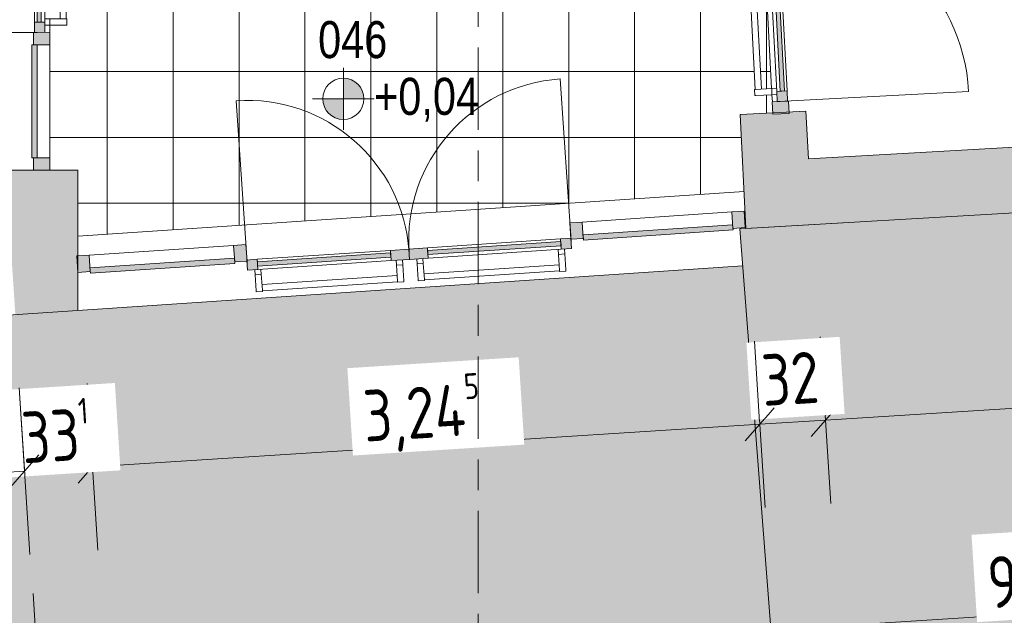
# Model space of a CAD drawing. Header units: metres. Extents: x 2 to 165, y -54 to 869.
# Tile 5 of 106: x 28.39 to 33.17, y -33.68 to -30.79. Entities that reach past the tile are written whole.
import ezdxf

# ---------------------------------------------------------------- set-up
doc = ezdxf.new("R2010")
doc.units = ezdxf.units.M
doc.linetypes.add('_Rasterlinie_', pattern=[0.75, 0.4, -0.1, 0.15, -0.1])
for name, color, linetype, lineweight in [('A_Bem', 7, 'Continuous', 5), ('A_Bem-100', 7, 'Continuous', 5), ('A_Detailelemente', 7, 'Continuous', 9), ('A_Fassade', 113, 'Continuous', 5), ('A_Geschossdecken', 7, 'Continuous', 5), ('A_Geschossdecken_Oberflächenschraffur', 7, 'Continuous', 5), ('A_Hoehenkoten', 124, 'Continuous', 5), ('A_Linien_Feine Linien', 7, 'Continuous', 5), ('A_Raster', 128, 'Continuous', 5), ('A_Raum-Txt', 16, 'Continuous', 5), ('A_Wand', 244, 'Continuous', 5), ('A_Wand_Schraff', 1, 'Continuous', 5), ('Allgemeines Modell', 7, 'Continuous', 5)]:
    doc.layers.add(name, color=color, linetype=linetype, lineweight=lineweight)
doc.styles.add('Arial', font='arial.ttf', dxfattribs={"width": 0.8, "height": 0.18})
doc.styles.add('ISOCPEUR', font='isocpeur.ttf', dxfattribs={"width": 0.8, "height": 0.25})
doc.dimstyles.new('BLB-Standard_2_5_Aussen_maskiert', dxfattribs={"dimscale": 0.3048, "dimtxt": 0.248995, "dimasz": 0.492126, "dimexe": 1.32874, "dimexo": 0.0625, "dimgap": 0.032808, "dimtad": 1, "dimdec": 1, "dimlfac": 100, "dimrnd": 0.1, "dimdsep": 46, "dimtxsty": 'ISOCPEUR', "dimblk1": 'OBLIQUE', "dimblk2": 'OBLIQUE', "dimsah": 1, "dimcen": 0.09, "dimdle": 0.164042, "dimazin": 0, "dimtfac": 1, "dimtdec": 4, "dimtix": 1, "dimtmove": 0, "dimatfit": 3, "dimfxl": 1.32874, "dimfxlon": 1, "dimtvp": 1, "dimtfill": 1, "dimtolj": 1, "dimtzin": 0, "dimarcsym": 2})
doc.dimstyles.new('BLB-Standard_2_5_Aussen_maskiert_1', dxfattribs={"dimscale": 0.3048, "dimtxt": 0.248995, "dimasz": 0.492126, "dimexe": 1.32874, "dimexo": 0.0625, "dimgap": 0.032808, "dimtad": 1, "dimrnd": 0.001, "dimzin": 0, "dimdsep": 46, "dimtxsty": 'ISOCPEUR', "dimblk1": 'OBLIQUE', "dimblk2": 'OBLIQUE', "dimsah": 1, "dimcen": 0.09, "dimdle": 0.164042, "dimazin": 0, "dimtfac": 1, "dimtdec": 4, "dimtix": 1, "dimtmove": 0, "dimatfit": 3, "dimfxl": 1.32874, "dimfxlon": 1, "dimtvp": 1, "dimtfill": 1, "dimtolj": 1, "dimtzin": 0, "dimarcsym": 2})
pattern_1 = [(0, (56.97275, 0), (0, 0.32), []), (90, (56.97275, 0), (-0.32, 2e-17), [])]

# ---------------------------------------------------------------- blocks, each defined once
blk = doc.blocks.new('Fassade - TU DF 2 - mit Panikstange_2 - TU DF 2 - mit Panikstange-8070146-AB- E0-  OK FFB')
at = {"layer": 'A_Fassade', "lineweight": 9}
h = blk.add_hatch(color=253, dxfattribs=at)
h.paths.add_polyline_path([(0, 0), (0, 0.05), (-0.09, 0.05), (-0.09, 0)], flags=0)
h.paths.add_polyline_path([(-0.823, 0), (-0.823, 0.05), (-0.873, 0.05), (-0.873, 0)], flags=0)
h = blk.add_hatch(color=253, dxfattribs=at)
h.paths.add_polyline_path([(0.873, 0), (0.873, 0.05), (0.823, 0.05), (0.823, 0)], flags=0)
h.paths.add_polyline_path([(0.09, 0), (0.09, 0.05), (0, 0.05), (0, 0)], flags=0)
for points in [[(-0.09, 0.0126), (-0.09, 0.0326), (-0.823, 0.0326), (-0.823, 0.0126), (-0.1181, 0.0126)], [(0.823, 0.0126), (0.823, 0.0326), (0.09, 0.0326), (0.09, 0.0126), (0.2377, 0.0126)]]:
    blk.add_hatch(color=253, dxfattribs=at).paths.add_polyline_path(points, flags=0)
at = {"layer": 'A_Fassade', "color": 250, "lineweight": 9}
for p, q in [((-0.823, 0.05), (-0.873, 0.05)), ((-0.873, 0.05), (-0.873, 0)), ((-0.823, 0), (-0.823, 0.05)), ((-0.09, 0.05), (-0.823, 0.05)), ((0, 0.05), (-0.09, 0.05)), ((-0.09, 0.05), (-0.09, 0)), ((0, 0), (0, 0.05)), ((0.09, 0.05), (0, 0.05)), ((0, 0.05), (0, 0)), ((0.09, 0), (0.09, 0.05)), ((0.823, 0.05), (0.09, 0.05)), ((0.873, 0.05), (0.823, 0.05)), ((0.823, 0.05), (0.823, 0)), ((0.873, 0), (0.873, 0.05)), ((-0.873, 0.0126), (-0.873, -0.8604)), ((-0.09, 0.0326), (-0.823, 0.0326)), ((-0.823, 0.0326), (-0.823, 0.0126)), ((-0.823, 0.0126), (-0.09, 0.0126)), ((-0.09, 0.0126), (-0.09, 0.0326)), ((0, 0), (0.09, 0)), ((0.823, 0.0326), (0.09, 0.0326)), ((0.09, 0.0326), (0.09, 0.0126)), ((0.09, 0.0126), (0.823, 0.0126)), ((0.823, 0.0126), (0.823, 0.0326)), ((0.823, 0), (0.873, 0)), ((0.873, 0.0126), (0.873, -0.8604)), ((-0.873, 0), (-0.823, 0)), ((-0.823, 0), (-0.09, 0)), ((-0.09, 0), (0, 0)), ((0.09, 0), (0.823, 0))]:
    blk.add_line(p, q, dxfattribs=at)
for centre, start, end in [((-0.873, 0.0126), 270, 360), ((0.873, 0.0126), 180, 270)]:
    blk.add_arc(centre, 0.873, start, end, dxfattribs=at)
at = {"layer": 'Allgemeines Modell', "color": 250, "lineweight": 9}
for p, q in [((-0.808, 0.1569), (-0.838, 0.1569)), ((-0.838, 0.1517), (-0.838, 0.1569)), ((-0.838, 0.0739), (-0.838, 0.1517)), ((-0.808, 0.1569), (-0.808, 0.1517)), ((-0.065, 0.1541), (-0.808, 0.1541)), ((-0.808, 0.1517), (-0.808, 0.0739)), ((-0.035, 0.1569), (-0.065, 0.1569)), ((-0.065, 0.1517), (-0.065, 0.1569)), ((-0.065, 0.0739), (-0.065, 0.1517)), ((-0.035, 0.1569), (-0.035, 0.1517)), ((-0.035, 0.1517), (-0.035, 0.0739)), ((0.065, 0.1569), (0.035, 0.1569)), ((0.035, 0.1517), (0.035, 0.1569)), ((0.035, 0.0739), (0.035, 0.1517)), ((0.065, 0.1569), (0.065, 0.1517)), ((0.808, 0.1541), (0.065, 0.1541)), ((0.065, 0.1517), (0.065, 0.0739)), ((0.838, 0.1569), (0.808, 0.1569)), ((0.808, 0.1517), (0.808, 0.1569)), ((0.808, 0.0739), (0.808, 0.1517)), ((0.838, 0.1569), (0.838, 0.1517)), ((0.838, 0.1517), (0.838, 0.0739)), ((-0.808, 0.1241), (-0.065, 0.1241)), ((0.065, 0.1241), (0.808, 0.1241)), ((-0.838, 0.05), (-0.838, 0.0739)), ((-0.808, 0.0739), (-0.838, 0.0739)), ((-0.808, 0.0739), (-0.808, 0.05)), ((-0.065, 0.05), (-0.065, 0.0739)), ((-0.035, 0.0739), (-0.065, 0.0739)), ((-0.035, 0.0739), (-0.035, 0.05)), ((0.035, 0.05), (0.035, 0.0739)), ((0.065, 0.0739), (0.035, 0.0739)), ((0.065, 0.0739), (0.065, 0.05)), ((0.808, 0.05), (0.808, 0.0739)), ((0.838, 0.0739), (0.808, 0.0739)), ((0.838, 0.0739), (0.838, 0.05))]:
    blk.add_line(p, q, dxfattribs=at)
blk = doc.blocks.new('System Panel - Glazed window-8554847-AB- E0-  OK FFB')
at = {"layer": 'A_Fassade', "lineweight": 9}
blk.add_hatch(color=253, dxfattribs=at).paths.add_polyline_path([(0.275, -0.0125), (0.275, 0.0125), (-0.275, 0.0125), (-0.275, -0.0125), (-0.2585, -0.0125)], flags=0)
at = {"layer": 'A_Fassade', "color": 250, "lineweight": 9}
for p, q in [((0.275, 0.0125), (-0.275, 0.0125)), ((-0.275, 0.0125), (-0.275, -0.0125)), ((0.275, -0.0125), (0.275, 0.0125)), ((-0.275, -0.0125), (0.275, -0.0125))]:
    blk.add_line(p, q, dxfattribs=at)
blk = doc.blocks.new('Rectangular Mullion - 60mm x 80mm 2-8070435-AB- E0-  OK FFB')
at = {"layer": 'A_Fassade', "lineweight": 9}
blk.add_hatch(color=253, dxfattribs=at).paths.add_polyline_path([(0.03, 0.005), (0.03, -0.075), (-0.03, -0.075), (-0.03, 0.005)], flags=0)
at = {"layer": 'A_Fassade', "color": 250, "lineweight": 9}
for p, q in [((-0.03, 0.005), (0.03, 0.005)), ((-0.03, -0.075), (-0.03, 0.005)), ((0.03, 0.005), (0.03, -0.075)), ((0.03, -0.075), (-0.03, -0.075))]:
    blk.add_line(p, q, dxfattribs=at)
blk = doc.blocks.new('Rectangular Mullion - 60mm x 80mm 2-8070436-AB- E0-  OK FFB')
at = {"layer": 'A_Fassade', "lineweight": 9}
blk.add_hatch(color=253, dxfattribs=at).paths.add_polyline_path([(0, 0.005), (0, -0.075), (-0.06, -0.075), (-0.06, 0.005)], flags=0)
at = {"layer": 'A_Fassade', "color": 250, "lineweight": 9}
for p, q in [((-0.06, 0.005), (0, 0.005)), ((-0.06, -0.075), (-0.06, 0.005)), ((0, 0.005), (0, -0.075)), ((0, -0.075), (-0.06, -0.075))]:
    blk.add_line(p, q, dxfattribs=at)
blk = doc.blocks.new('Rectangular Mullion - 110mm x 80mm-8070438-AB- E0-  OK FFB')
at = {"layer": 'A_Fassade', "color": 250, "lineweight": 9}
blk.add_line((-28.4376, -30.9097), (-28.4375, -31.4597), dxfattribs=at)
blk = doc.blocks.new('Fassade - TU DF 2 - mit Panikstange_2 - TU DF 2 - mit Panikstange-8070451-AB- E0-  OK FFB')
at = {"layer": 'A_Fassade', "lineweight": 9}
h = blk.add_hatch(color=253, dxfattribs=at)
h.paths.add_polyline_path([(-0.7879, -0.05), (-0.7379, -0.05), (-0.7379, 0), (-0.7879, 0), (-0.7879, -0.029)], flags=0)
h.paths.add_polyline_path([(-0.09, -0.05), (0, -0.05), (0, 0), (-0.09, 0)], flags=0)
for points in [[(-0.7379, -0.0326), (-0.09, -0.0326), (-0.09, -0.0126), (-0.7379, -0.0126), (-0.7379, -0.0323)], [(0.09, -0.0326), (0.7379, -0.0326), (0.7379, -0.0126), (0.09, -0.0126)]]:
    blk.add_hatch(color=253, dxfattribs=at).paths.add_polyline_path(points, flags=0)
h = blk.add_hatch(color=253, dxfattribs=at)
h.paths.add_polyline_path([(0, -0.05), (0.09, -0.05), (0.09, 0), (0, 0)], flags=0)
h.paths.add_polyline_path([(0.7379, -0.05), (0.7879, -0.05), (0.7879, 0), (0.7379, 0)], flags=0)
at = {"layer": 'A_Fassade', "color": 250, "lineweight": 9}
for p, q in [((-0.7879, -0.0126), (-0.7879, 0.7753)), ((0.7879, -0.0126), (0.7879, 0.7753)), ((-0.09, 0), (-0.7379, 0)), ((0, 0), (-0.09, 0)), ((-0.09, 0), (-0.09, -0.05)), ((0.7379, 0), (0.09, 0)), ((-0.7379, 0), (-0.7879, 0)), ((-0.7879, 0), (-0.7879, -0.05)), ((-0.7379, -0.05), (-0.7379, 0)), ((-0.09, -0.0126), (-0.7379, -0.0126)), ((-0.7379, -0.0126), (-0.7379, -0.0326)), ((-0.7379, -0.0326), (-0.09, -0.0326)), ((-0.09, -0.0326), (-0.09, -0.0126)), ((0, -0.05), (0, 0)), ((0.09, 0), (0, 0)), ((0, 0), (0, -0.05)), ((0.09, -0.05), (0.09, 0)), ((0.7379, -0.0126), (0.09, -0.0126)), ((0.09, -0.0126), (0.09, -0.0326)), ((0.09, -0.0326), (0.7379, -0.0326)), ((0.7879, 0), (0.7379, 0)), ((0.7379, 0), (0.7379, -0.05)), ((0.7379, -0.0326), (0.7379, -0.0126)), ((0.7879, -0.05), (0.7879, 0)), ((-0.7879, -0.05), (-0.7379, -0.05)), ((-0.7379, -0.05), (-0.09, -0.05)), ((-0.09, -0.05), (0, -0.05)), ((0, -0.05), (0.09, -0.05)), ((0.09, -0.05), (0.7379, -0.05)), ((0.7379, -0.05), (0.7879, -0.05))]:
    blk.add_line(p, q, dxfattribs=at)
for centre, start, end in [((-0.7879, -0.0126), 0, 90), ((0.7879, -0.0126), 90, 180)]:
    blk.add_arc(centre, 0.7879, start, end, dxfattribs=at)
at = {"layer": 'Allgemeines Modell', "color": 250, "lineweight": 9}
for p, q in [((-0.7529, -0.0739), (-0.7529, -0.05)), ((-0.7529, -0.1517), (-0.7529, -0.0739)), ((-0.7529, -0.0739), (-0.7229, -0.0739)), ((-0.7229, -0.05), (-0.7229, -0.0739)), ((-0.7229, -0.0739), (-0.7229, -0.1517)), ((-0.065, -0.0739), (-0.065, -0.05)), ((-0.065, -0.1517), (-0.065, -0.0739)), ((-0.065, -0.0739), (-0.035, -0.0739)), ((-0.035, -0.05), (-0.035, -0.0739)), ((-0.035, -0.0739), (-0.035, -0.1517)), ((0.035, -0.0739), (0.035, -0.05)), ((0.035, -0.1517), (0.035, -0.0739)), ((0.035, -0.0739), (0.065, -0.0739)), ((0.065, -0.05), (0.065, -0.0739)), ((0.065, -0.0739), (0.065, -0.1517)), ((0.7229, -0.0739), (0.7229, -0.05)), ((0.7229, -0.1517), (0.7229, -0.0739)), ((0.7229, -0.0739), (0.7529, -0.0739)), ((0.7529, -0.05), (0.7529, -0.0739)), ((0.7529, -0.0739), (0.7529, -0.1517)), ((-0.065, -0.1241), (-0.7229, -0.1241)), ((0.7229, -0.1241), (0.065, -0.1241)), ((-0.7529, -0.1569), (-0.7529, -0.1517)), ((-0.7529, -0.1569), (-0.7229, -0.1569)), ((-0.7229, -0.1517), (-0.7229, -0.1569)), ((-0.7229, -0.1541), (-0.065, -0.1541)), ((-0.065, -0.1569), (-0.065, -0.1517)), ((-0.065, -0.1569), (-0.035, -0.1569)), ((-0.035, -0.1517), (-0.035, -0.1569)), ((0.035, -0.1569), (0.035, -0.1517)), ((0.035, -0.1569), (0.065, -0.1569)), ((0.065, -0.1517), (0.065, -0.1569)), ((0.065, -0.1541), (0.7229, -0.1541)), ((0.7229, -0.1569), (0.7229, -0.1517)), ((0.7229, -0.1569), (0.7529, -0.1569)), ((0.7529, -0.1517), (0.7529, -0.1569))]:
    blk.add_line(p, q, dxfattribs=at)
blk = doc.blocks.new('System Panel - Glazed window-8554852-AB- E0-  OK FFB')
at = {"layer": 'A_Fassade', "lineweight": 9}
blk.add_hatch(color=253, dxfattribs=at).paths.add_polyline_path([(-0.3513, -0.0125), (0.3513, -0.0125), (0.3513, 0.0125), (-0.3513, 0.0125)], flags=0)
at = {"layer": 'A_Fassade', "color": 250, "lineweight": 9}
for p, q in [((0.3513, 0.0125), (-0.3513, 0.0125)), ((-0.3513, 0.0125), (-0.3513, -0.0125)), ((0.3513, -0.0125), (0.3513, 0.0125)), ((-0.3513, -0.0125), (0.3513, -0.0125))]:
    blk.add_line(p, q, dxfattribs=at)
blk = doc.blocks.new('System Panel - Glazed window-8554853-AB- E0-  OK FFB')
at = {"layer": 'A_Fassade', "lineweight": 9}
blk.add_hatch(color=253, dxfattribs=at).paths.add_polyline_path([(-0.3639, -0.0125), (0.3639, -0.0125), (0.3639, 0.0125), (-0.3639, 0.0125)], flags=0)
at = {"layer": 'A_Fassade', "color": 250, "lineweight": 9}
for p, q in [((0.3639, 0.0125), (-0.3639, 0.0125)), ((-0.3639, 0.0125), (-0.3639, -0.0125)), ((0.3639, -0.0125), (0.3639, 0.0125)), ((-0.3639, -0.0125), (0.3639, -0.0125))]:
    blk.add_line(p, q, dxfattribs=at)
blk = doc.blocks.new('Rectangular Mullion - 60mm x 80mm 2-8070460-AB- E0-  OK FFB')
at = {"layer": 'A_Fassade', "lineweight": 9}
blk.add_hatch(color=253, dxfattribs=at).paths.add_polyline_path([(-0.06, 0.005), (0, 0.005), (0, -0.075), (-0.06, -0.075)], flags=0)
at = {"layer": 'A_Fassade', "color": 250, "lineweight": 9}
for p, q in [((-0.06, 0.005), (0, 0.005)), ((-0.06, -0.075), (-0.06, 0.005)), ((0, 0.005), (0, -0.075)), ((0, -0.075), (-0.06, -0.075))]:
    blk.add_line(p, q, dxfattribs=at)
blk = doc.blocks.new('Rectangular Mullion - 60mm x 80mm 2-8070464-AB- E0-  OK FFB')
at = {"layer": 'A_Fassade', "lineweight": 9}
blk.add_hatch(color=253, dxfattribs=at).paths.add_polyline_path([(0, 0.005), (-0.06, 0.005), (-0.06, -0.075), (0, -0.075), (0, -0.0263)], flags=0)
at = {"layer": 'A_Fassade', "color": 250, "lineweight": 9}
for p, q in [((0, 0.005), (-0.06, 0.005)), ((-0.06, 0.005), (-0.06, -0.075)), ((0, -0.075), (0, 0.005)), ((-0.06, -0.075), (0, -0.075))]:
    blk.add_line(p, q, dxfattribs=at)
blk = doc.blocks.new('Rectangular Mullion - 60mm x 80mm 2-8070469-AB- E0-  OK FFB')
at = {"layer": 'A_Fassade', "lineweight": 9}
blk.add_hatch(color=253, dxfattribs=at).paths.add_polyline_path([(-0.03, 0.005), (0.03, 0.005), (0.03, -0.075), (-0.03, -0.075)], flags=0)
at = {"layer": 'A_Fassade', "color": 250, "lineweight": 9}
for p, q in [((-0.03, 0.005), (0.03, 0.005)), ((-0.03, -0.075), (-0.03, 0.005)), ((0.03, 0.005), (0.03, -0.075)), ((0.03, -0.075), (-0.03, -0.075))]:
    blk.add_line(p, q, dxfattribs=at)
blk = doc.blocks.new('Rectangular Mullion - 110mm x 80mm-8070471-AB- E0-  OK FFB')
at = {"layer": 'A_Fassade', "color": 250, "lineweight": 9}
blk.add_line((-25.8544, -31.7708), (-25.1282, -31.722), dxfattribs=at)
blk = doc.blocks.new('Rectangular Mullion - 110mm x 80mm-8150760-AB- E0-  OK FFB')
at = {"layer": 'A_Fassade', "color": 250, "lineweight": 9}
blk.add_line((-28.2475, -31.9314), (-27.5464, -31.8843), dxfattribs=at)
blk = doc.blocks.new('Fassade - TU DF 2 - mit Panikstange_2 - TU DF 2 - mit Panikstange-8070475-AB- E0-  OK FFB')
at = {"layer": 'A_Fassade', "lineweight": 9}
h = blk.add_hatch(color=253, dxfattribs=at)
h.paths.add_polyline_path([(-0.8925, 0.05), (-0.8925, 0), (-0.8425, 0), (-0.8425, 0.05)], flags=0)
h.paths.add_polyline_path([(-0.09, 0.05), (-0.09, 0), (0, 0), (0, 0.05)], flags=0)
h = blk.add_hatch(color=253, dxfattribs=at)
h.paths.add_polyline_path([(0, 0.05), (0, 0), (0.09, 0), (0.09, 0.05), (0.0805, 0.05)], flags=0)
h.paths.add_polyline_path([(0.8425, 0.05), (0.8425, 0), (0.8925, 0), (0.8925, 0.05)], flags=0)
for points in [[(-0.8425, 0.0326), (-0.8425, 0.0126), (-0.09, 0.0126), (-0.09, 0.0326), (-0.6332, 0.0326)], [(0.09, 0.0326), (0.09, 0.0126), (0.8425, 0.0126), (0.8425, 0.0326)]]:
    blk.add_hatch(color=253, dxfattribs=at).paths.add_polyline_path(points, flags=0)
at = {"layer": 'A_Fassade', "color": 250, "lineweight": 9}
for p, q in [((-0.8425, 0.05), (-0.8925, 0.05)), ((-0.8925, 0.05), (-0.8925, 0)), ((-0.8425, 0), (-0.8425, 0.05)), ((-0.09, 0.05), (-0.8425, 0.05)), ((0, 0.05), (-0.09, 0.05)), ((-0.09, 0.05), (-0.09, 0)), ((0, 0), (0, 0.05)), ((0.09, 0.05), (0, 0.05)), ((0, 0.05), (0, 0)), ((0.09, 0), (0.09, 0.05)), ((0.8425, 0.05), (0.09, 0.05)), ((0.8925, 0.05), (0.8425, 0.05)), ((0.8425, 0.05), (0.8425, 0)), ((0.8925, 0), (0.8925, 0.05)), ((-0.8925, 0.0126), (-0.8925, -0.8799)), ((-0.8925, 0), (-0.8425, 0)), ((-0.09, 0.0326), (-0.8425, 0.0326)), ((-0.8425, 0.0326), (-0.8425, 0.0126)), ((-0.8425, 0.0126), (-0.09, 0.0126)), ((-0.09, 0.0126), (-0.09, 0.0326)), ((-0.09, 0), (0, 0)), ((0, 0), (0.09, 0)), ((0.8425, 0.0326), (0.09, 0.0326)), ((0.09, 0.0326), (0.09, 0.0126)), ((0.09, 0.0126), (0.8425, 0.0126)), ((0.8425, 0.0126), (0.8425, 0.0326)), ((0.8425, 0), (0.8925, 0)), ((0.8925, 0.0126), (0.8925, -0.8799)), ((-0.8425, 0), (-0.09, 0)), ((0.09, 0), (0.8425, 0))]:
    blk.add_line(p, q, dxfattribs=at)
for centre, start, end in [((-0.8925, 0.0126), 270, 360), ((0.8925, 0.0126), 180, 270)]:
    blk.add_arc(centre, 0.8925, start, end, dxfattribs=at)
at = {"layer": 'Allgemeines Modell', "color": 250, "lineweight": 9}
for p, q in [((-0.8275, 0.1569), (-0.8575, 0.1569)), ((-0.8575, 0.1517), (-0.8575, 0.1569)), ((-0.8575, 0.0739), (-0.8575, 0.1517)), ((-0.8275, 0.1569), (-0.8275, 0.1517)), ((-0.065, 0.1541), (-0.8275, 0.1541)), ((-0.8275, 0.1517), (-0.8275, 0.0739)), ((-0.035, 0.1569), (-0.065, 0.1569)), ((-0.065, 0.1517), (-0.065, 0.1569)), ((-0.065, 0.0739), (-0.065, 0.1517)), ((-0.035, 0.1569), (-0.035, 0.1517)), ((-0.035, 0.1517), (-0.035, 0.0739)), ((0.065, 0.1569), (0.035, 0.1569)), ((0.035, 0.1517), (0.035, 0.1569)), ((0.035, 0.0739), (0.035, 0.1517)), ((0.065, 0.1569), (0.065, 0.1517)), ((0.8275, 0.1541), (0.065, 0.1541)), ((0.065, 0.1517), (0.065, 0.0739)), ((0.8575, 0.1569), (0.8275, 0.1569)), ((0.8275, 0.1517), (0.8275, 0.1569)), ((0.8275, 0.0739), (0.8275, 0.1517)), ((0.8575, 0.1569), (0.8575, 0.1517)), ((0.8575, 0.1517), (0.8575, 0.0739)), ((-0.8275, 0.1241), (-0.065, 0.1241)), ((0.065, 0.1241), (0.8275, 0.1241)), ((-0.8575, 0.05), (-0.8575, 0.0739)), ((-0.8275, 0.0739), (-0.8575, 0.0739)), ((-0.8275, 0.0739), (-0.8275, 0.05)), ((-0.065, 0.05), (-0.065, 0.0739)), ((-0.035, 0.0739), (-0.065, 0.0739)), ((-0.035, 0.0739), (-0.035, 0.05)), ((0.035, 0.05), (0.035, 0.0739)), ((0.065, 0.0739), (0.035, 0.0739)), ((0.065, 0.0739), (0.065, 0.05)), ((0.8275, 0.05), (0.8275, 0.0739)), ((0.8575, 0.0739), (0.8275, 0.0739)), ((0.8575, 0.0739), (0.8575, 0.05))]:
    blk.add_line(p, q, dxfattribs=at)
blk = doc.blocks.new('Rectangular Mullion - 60mm x 80mm 2-8070491-AB- E0-  OK FFB')
at = {"layer": 'A_Fassade', "lineweight": 9}
blk.add_hatch(color=253, dxfattribs=at).paths.add_polyline_path([(0, -0.075), (0, 0.005), (-0.06, 0.005), (-0.06, -0.075)], flags=0)
at = {"layer": 'A_Fassade', "color": 250, "lineweight": 9}
for p, q in [((0, 0.005), (-0.06, 0.005)), ((-0.06, 0.005), (-0.06, -0.075)), ((0, -0.075), (0, 0.005)), ((-0.06, -0.075), (0, -0.075))]:
    blk.add_line(p, q, dxfattribs=at)
blk = doc.blocks.new('Höhenkoten - Kreuz gefüllt-6114407-AB- E0-  OK FFB')
at = {"layer": 'A_Hoehenkoten'}
h = blk.add_hatch(color=256, dxfattribs=at)
edge = h.paths.add_edge_path(flags=0)
edge.add_line((0.001, 0.0014), (0, 0.0014))
edge.add_line((0, 0.0014), (0, 0.0024))
edge.add_arc((0, 0.0014), 0.001, 0, 90, ccw=False)
h = blk.add_hatch(color=256, dxfattribs=at)
edge = h.paths.add_edge_path(flags=0)
edge.add_line((-0.001, 0.0014), (0, 0.0014))
edge.add_line((0, 0.0014), (0, 0.0004))
edge.add_arc((0, 0.0014), 0.001, 180, 270, ccw=False)
for p, q in [((0, 0.0029), (0, -0.0001)), ((0, 0.0014), (0, 0.0024)), ((0, 0.0024), (0, 0.0014)), ((0, 0.0024), (0, 0.0014)), ((0, 0.0014), (0, 0.0024)), ((-0.0015, 0.0014), (0.0015, 0.0014)), ((-0.001, 0.0014), (0, 0.0014)), ((0, 0.0014), (-0.001, 0.0014)), ((0, 0.0014), (-0.001, 0.0014)), ((-0.001, 0.0014), (0, 0.0014)), ((0.001, 0.0014), (0, 0.0014)), ((0, 0.0014), (0, 0.0004)), ((0, 0.0004), (0, 0.0014)), ((0, 0.0014), (0.001, 0.0014)), ((0, 0.0014), (0.001, 0.0014)), ((0.001, 0.0014), (0, 0.0014)), ((0, 0.0014), (0, 0.0004)), ((0, 0.0004), (0, 0.0014))]:
    blk.add_line(p, q, dxfattribs=at)
for start, end in [(90, 180), (90, 180), (360, 90), (360, 90), (180, 270), (180, 270), (270, 0), (270, 360)]:
    blk.add_arc((0, 0.0014), 0.001, start, end, dxfattribs=at)
blk = doc.blocks.new('DIMBLOCK114-AB- E0-  OK FFB')
at = {"layer": 'A_Bem-100'}
for p, q in [((38.0923, -31.9577), (38.1438, -32.7661)), ((38.1181, -32.3619), (38.0923, -31.9577)), ((32.2738, -32.3283), (32.3253, -33.1367)), ((32.2996, -32.7325), (32.2738, -32.3283)), ((38.1181, -32.3619), (32.2996, -32.7325))]:
    blk.add_line(p, q, dxfattribs=at)
at = {"layer": 'A_Bem-100', "lineweight": 9}
for p, q in [((38.1181, -32.3619), (38.1882, -32.2823)), ((38.1181, -32.3619), (38.048, -32.4415)), ((32.2996, -32.7325), (32.3696, -32.6529)), ((32.2996, -32.7325), (32.2295, -32.8121))]:
    blk.add_line(p, q, dxfattribs=at)
at = {"layer": 'A_Bem-100', "color": 0, "insert": (34.9476, -32.2265), "char_height": 0.25, "width": 0.576635, "attachment_point": 1, "rotation": 3.6443, "line_spacing_factor": 1.149209, "style": 'ISOCPEUR', "bg_fill": 3, "box_fill_scale": 1.25, "bg_fill_color": 256, "bg_fill_true_color": 13158600, "bg_fill_transparency": 0}
blk.add_mtext('5,83', dxfattribs=at)
blk = doc.blocks.new('_Oblique')
at = {"color": 0, "linetype": 'ByBlock', "lineweight": -2}
blk.add_line((-0.5, -0.5), (0.5, 0.5), dxfattribs=at)
blk = doc.blocks.new('DIMBLOCK115-AB- E0-  OK FFB')
at = {"layer": 'A_Bem-100'}
for p, q in [((31.9545, -32.3487), (32.006, -33.157)), ((31.9802, -32.7528), (31.9545, -32.3487)), ((32.2738, -32.3283), (32.3253, -33.1367)), ((32.2996, -32.7325), (32.2738, -32.3283)), ((32.2996, -32.7325), (31.9802, -32.7528))]:
    blk.add_line(p, q, dxfattribs=at)
at = {"layer": 'A_Bem-100', "lineweight": 9}
for p, q in [((31.9802, -32.7528), (32.0503, -32.6732)), ((32.2996, -32.7325), (32.3696, -32.6529)), ((32.2996, -32.7325), (32.2295, -32.8121)), ((31.9802, -32.7528), (31.9102, -32.8325))]:
    blk.add_line(p, q, dxfattribs=at)
at = {"layer": 'A_Bem-100', "color": 0, "insert": (31.9818, -32.4154), "char_height": 0.25, "width": 0.328652, "attachment_point": 1, "rotation": 3.6443, "line_spacing_factor": 1.149209, "style": 'ISOCPEUR', "bg_fill": 3, "box_fill_scale": 1.25, "bg_fill_color": 256, "bg_fill_true_color": 13158600, "bg_fill_transparency": 0}
blk.add_mtext('32', dxfattribs=at)
blk = doc.blocks.new('DIMBLOCK116-AB- E0-  OK FFB')
at = {"layer": 'A_Bem-100'}
for p, q in [((31.9545, -32.3487), (32.006, -33.157)), ((31.9802, -32.7528), (31.9545, -32.3487)), ((28.7159, -32.5549), (28.7674, -33.3633)), ((28.7416, -32.9591), (28.7159, -32.5549)), ((31.9802, -32.7528), (28.7416, -32.9591))]:
    blk.add_line(p, q, dxfattribs=at)
at = {"layer": 'A_Bem-100', "lineweight": 9}
for p, q in [((31.9802, -32.7528), (32.0503, -32.6732)), ((31.9802, -32.7528), (31.9102, -32.8325)), ((28.7416, -32.9591), (28.8117, -32.8795)), ((28.7416, -32.9591), (28.6716, -33.0387))]:
    blk.add_line(p, q, dxfattribs=at)
at = {"layer": 'A_Bem-100', "color": 0, "insert": (30.0451, -32.5388), "char_height": 0.25, "width": 0.708096, "attachment_point": 1, "rotation": 3.6443, "line_spacing_factor": 1.149209, "style": 'ISOCPEUR', "bg_fill": 3, "box_fill_scale": 1.25, "bg_fill_color": 256, "bg_fill_true_color": 13158600, "bg_fill_transparency": 0}
blk.add_mtext('3,24\\A2\\H0.5x;\\S5^  ;\\H2x;', dxfattribs=at)
blk = doc.blocks.new('DIMBLOCK117-AB- E0-  OK FFB')
at = {"layer": 'A_Bem-100'}
for p, q in [((28.3858, -32.5759), (28.4373, -33.3843)), ((28.4116, -32.9801), (28.3858, -32.5759)), ((28.7159, -32.5549), (28.7674, -33.3633)), ((28.7416, -32.9591), (28.7159, -32.5549)), ((28.7416, -32.9591), (28.4116, -32.9801))]:
    blk.add_line(p, q, dxfattribs=at)
at = {"layer": 'A_Bem-100', "lineweight": 9}
for p, q in [((28.7416, -32.9591), (28.8117, -32.8795)), ((28.4116, -32.9801), (28.4817, -32.9005)), ((28.7416, -32.9591), (28.6716, -33.0387)), ((28.4116, -32.9801), (28.3415, -33.0597))]:
    blk.add_line(p, q, dxfattribs=at)
at = {"layer": 'A_Bem-100', "color": 0, "insert": (28.3863, -32.6444), "char_height": 0.25, "width": 0.406334, "attachment_point": 1, "rotation": 3.6443, "line_spacing_factor": 1.149209, "style": 'ISOCPEUR', "bg_fill": 3, "box_fill_scale": 1.25, "bg_fill_color": 256, "bg_fill_true_color": 13158600, "bg_fill_transparency": 0}
blk.add_mtext('33\\A2\\H0.5x;\\S1^  ;\\H2x;', dxfattribs=at)
blk = doc.blocks.new('DIMBLOCK118-AB- E0-  OK FFB')
at = {"layer": 'A_Bem-100'}
for p, q in [((28.3858, -32.5759), (28.4373, -33.3843)), ((28.4116, -32.9801), (28.3858, -32.5759)), ((25.1066, -32.7848), (25.1581, -33.5932)), ((25.1323, -33.189), (25.1066, -32.7848)), ((28.4116, -32.9801), (25.1323, -33.189))]:
    blk.add_line(p, q, dxfattribs=at)
at = {"layer": 'A_Bem-100', "lineweight": 9}
for p, q in [((28.4116, -32.9801), (28.4817, -32.9005)), ((28.4116, -32.9801), (28.3415, -33.0597)), ((25.1323, -33.189), (25.2024, -33.1094)), ((25.1323, -33.189), (25.0623, -33.2686))]:
    blk.add_line(p, q, dxfattribs=at)
at = {"layer": 'A_Bem-100', "color": 0, "insert": (26.4661, -32.7667), "char_height": 0.25, "width": 0.684194, "attachment_point": 1, "rotation": 3.6443, "line_spacing_factor": 1.149209, "style": 'ISOCPEUR', "bg_fill": 3, "box_fill_scale": 1.25, "bg_fill_color": 256, "bg_fill_true_color": 13158600, "bg_fill_transparency": 0}
blk.add_mtext('3,28\\A2\\H0.5x;\\S6^  ;\\H2x;', dxfattribs=at)
blk = doc.blocks.new('DIMBLOCK169-AB- E0-  OK FFB')
at = {"layer": 'A_Bem-100'}
for p, q in [((38.2757, -32.9481), (38.3271, -33.7564)), ((38.3014, -33.3523), (38.2757, -32.9481)), ((38.3014, -33.3523), (28.4293, -33.981)), ((28.4535, -33.5737), (28.505, -34.382)), ((28.4792, -33.9778), (28.4535, -33.5737))]:
    blk.add_line(p, q, dxfattribs=at)
at = {"layer": 'A_Bem-100', "lineweight": 9}
for p, q in [((38.3014, -33.3523), (38.3715, -33.2726)), ((38.3014, -33.3523), (38.2313, -33.4319)), ((28.4792, -33.9778), (28.5493, -33.8982)), ((28.4792, -33.9778), (28.4091, -34.0575))]:
    blk.add_line(p, q, dxfattribs=at)
at = {"layer": 'A_Bem-100', "color": 0, "insert": (33.0745, -33.3479), "char_height": 0.25, "width": 0.708096, "attachment_point": 1, "rotation": 3.6443, "line_spacing_factor": 1.149209, "style": 'ISOCPEUR', "bg_fill": 3, "box_fill_scale": 1.25, "bg_fill_color": 256, "bg_fill_true_color": 13158600, "bg_fill_transparency": 0}
blk.add_mtext('9,84\\A2\\H0.5x;\\S2^  ;\\H2x;', dxfattribs=at)

msp = doc.modelspace()

# ---------------------------------------------------------------- hatches: boundary and pattern name
at = {"layer": 'A_Detailelemente'}
for points in [[(39.8549, -44.3951), (45.6, -43.9934), (43.4667, -27.5489), (37.9547, -27.909), (38.1776, -31.409), (36.4076, -31.5396), (31.8834, -31.8041), (32.2628, -36.678), (39.2843, -36.2351), (39.7592, -43.0264)], [(15.9776, -52.3409), (45.9249, -50.256), (45.6586, -46.8841), (44.5058, -46.9819), (44.363, -45.426), (45.0202, -45.3657), (44.9351, -44.4382), (45.4895, -44.3841), (45.4259, -44.0056), (39.8549, -44.3951), (39.2843, -36.2351), (32.2628, -36.678), (31.8974, -31.984), (24.7255, -32.4654), (25.0804, -37.372), (15.9776, -37.9744), (15.9776, -49.6485)]]:
    msp.add_hatch(color=254, dxfattribs=at).paths.add_polyline_path(points, flags=0)
at = {"layer": 'A_Geschossdecken_Oberflächenschraffur'}
h = msp.add_hatch(dxfattribs=at)
h.set_pattern_fill('FP_4', color=9, style=0, pattern_type=2)
h.set_pattern_definition(pattern_1)
h.paths.add_polyline_path([(28.6704, -31.8398), (31.904, -31.6228), (31.8844, -31.2488), (32.0432, -31.2405), (32.0382, -31.1524), (31.9568, -31.1567), (31.9558, -31.1267), (31.958, -31.1256), (31.9177, -30.3652), (31.9153, -30.3651), (31.9144, -30.3353), (31.9966, -30.331), (31.9929, -30.2611), (31.9101, -30.2654), (31.9091, -30.2354), (31.9113, -30.2343), (31.871, -29.4739), (31.8686, -29.4733), (31.8677, -29.444), (31.9499, -29.4397), (31.8868, -28.2496), (31.7277, -28.2579), (31.7154, -28.024), (30.6394, -28.0993), (30.6374, -28.0714), (29.7596, -28.1327), (29.7615, -28.1607), (28.6748, -28.2367), (28.6696, -28.1619), (28.6696, -28.4336), (28.5346, -28.4337), (28.5348, -29.1386), (28.6167, -29.1386), (28.6161, -29.1686), (28.6138, -29.1686), (28.6145, -29.9116), (28.6168, -29.9117), (28.6162, -29.9416), (28.5338, -29.9416), (28.5338, -30.0116), (28.6169, -30.0117), (28.6163, -30.0416), (28.614, -30.0416), (28.6147, -30.7846), (28.617, -30.7846), (28.6164, -30.8146), (28.5338, -30.8147), (28.534, -30.8497), (28.5351, -30.8497), (28.5353, -31.5197), (28.6703, -31.5197), (28.6703, -31.6379)], flags=0)
h.paths.add_polyline_path([(31.988, -31.125), (32.038, -31.1224), (31.9981, -30.361), (31.9482, -30.3646), (31.9879, -31.1224)], flags=0)
h.paths.add_polyline_path([(28.534, -30.7847), (28.5842, -30.7846), (28.584, -30.0416), (28.5338, -30.0416), (28.5338, -30.7847)], flags=0)
h.paths.add_polyline_path([(31.9413, -30.2338), (31.9913, -30.2311), (31.9514, -29.4697), (31.9015, -29.4733), (31.9412, -30.2311)], flags=0)
h.paths.add_polyline_path([(28.5338, -29.9116), (28.584, -29.9116), (28.5838, -29.1686), (28.5338, -29.1686), (28.5338, -29.8585)], flags=0)
h.paths.add_polyline_path([(28.6696, -28.1568), (29.7559, -28.0809), (29.7561, -28.0829), (30.6339, -28.0215), (30.6338, -28.0195), (31.7112, -27.9442), (31.7084, -27.8895), (31.7074, -27.8699), (28.6695, -28.0387), (28.6696, -28.1527)], flags=0)
h = msp.add_hatch(dxfattribs=at)
h.set_pattern_fill('FP_4', color=9, style=0, pattern_type=2)
h.set_pattern_definition(pattern_1)
h.paths.add_polyline_path([(28.6704, -31.8398), (31.904, -31.6228), (31.8844, -31.2488), (32.0432, -31.2405), (32.0382, -31.1524), (31.9568, -31.1567), (31.9558, -31.1267), (31.958, -31.1256), (31.9177, -30.3652), (31.9153, -30.3651), (31.9144, -30.3353), (31.9966, -30.331), (31.9929, -30.2611), (31.9101, -30.2654), (31.9091, -30.2354), (31.9113, -30.2343), (31.871, -29.4739), (31.8686, -29.4733), (31.8677, -29.444), (31.9499, -29.4397), (31.8868, -28.2496), (31.7277, -28.2579), (31.7154, -28.024), (30.6394, -28.0993), (30.6374, -28.0714), (29.7596, -28.1327), (29.7615, -28.1607), (28.6748, -28.2367), (28.6696, -28.1619), (28.6696, -28.4336), (28.5346, -28.4337), (28.5348, -29.1386), (28.6167, -29.1386), (28.6161, -29.1686), (28.6138, -29.1686), (28.6145, -29.9116), (28.6168, -29.9117), (28.6162, -29.9416), (28.5338, -29.9416), (28.5338, -30.0116), (28.6169, -30.0117), (28.6163, -30.0416), (28.614, -30.0416), (28.6147, -30.7846), (28.617, -30.7846), (28.6164, -30.8146), (28.5338, -30.8147), (28.534, -30.8497), (28.5351, -30.8497), (28.5353, -31.5197), (28.6703, -31.5197), (28.6703, -31.6379)], flags=0)
h.paths.add_polyline_path([(31.988, -31.125), (32.038, -31.1224), (31.9981, -30.361), (31.9482, -30.3646), (31.9879, -31.1224)], flags=0)
h.paths.add_polyline_path([(28.534, -30.7847), (28.5842, -30.7846), (28.584, -30.0416), (28.5338, -30.0416), (28.5338, -30.7847)], flags=0)
h.paths.add_polyline_path([(31.9413, -30.2338), (31.9913, -30.2311), (31.9514, -29.4697), (31.9015, -29.4733), (31.9412, -30.2311)], flags=0)
h.paths.add_polyline_path([(28.5338, -29.9116), (28.584, -29.9116), (28.5838, -29.1686), (28.5338, -29.1686), (28.5338, -29.8585)], flags=0)
h.paths.add_polyline_path([(28.6696, -28.1568), (29.7559, -28.0809), (29.7561, -28.0829), (30.6339, -28.0215), (30.6338, -28.0195), (31.7112, -27.9442), (31.7084, -27.8895), (31.7074, -27.8699), (28.6695, -28.0387), (28.6696, -28.1527)], flags=0)
at = {"layer": 'A_Wand_Schraff', "lineweight": 9}
for points in [[(31.8967, -31.4823), (32.2162, -31.4639), (32.204, -31.2321), (31.8844, -31.2488), (31.8862, -31.2821)], [(31.9134, -31.8018), (32.3855, -31.7748), (36.1249, -31.5561), (36.1042, -31.2411), (31.8967, -31.4823), (31.9048, -31.6379)], [(28.3404, -31.862), (28.6704, -31.8398), (28.6703, -31.5197), (28.3403, -31.5197), (28.3403, -31.6379)]]:
    msp.add_hatch(color=253, dxfattribs=at).paths.add_polyline_path(points, flags=0)
h = msp.add_hatch(color=253, dxfattribs=at)
h.paths.add_polyline_path([(24.7155, -32.4661), (25.0847, -32.4413), (25.068, -32.1919), (25.0979, -32.1899), (25.0905, -32.0801), (24.6914, -32.1069), (24.7155, -32.4654)], flags=0)
h.paths.add_polyline_path([(28.3673, -32.221), (28.6704, -32.2006), (28.6704, -31.8398), (28.3133, -31.8638), (28.3207, -31.9735), (28.3506, -31.9715), (28.3514, -31.984)], flags=0)

# ---------------------------------------------------------------- linework, layer by layer
at = {"layer": 'A_Geschossdecken', "color": 253, "lineweight": 9}
for p, q in [((31.9981, -30.361), (32.038, -31.1224)), ((28.5338, -30.8147), (28.5338, -30.8497)), ((32.0396, -31.1524), (32.0414, -31.1873)), ((31.904, -31.6228), (28.6704, -31.8398))]:
    msp.add_line(p, q, dxfattribs=at)
at = {"layer": 'A_Linien_Feine Linien'}
for p, q in [((36.4076, -31.5396), (31.8834, -31.8041)), ((31.8834, -31.8041), (32.2628, -36.678)), ((31.8974, -31.984), (24.7255, -32.4654))]:
    msp.add_line(p, q, dxfattribs=at)
at = {"layer": 'A_Wand', "color": 250, "lineweight": 9}
for p, q in [((32.204, -31.2321), (31.8844, -31.2488)), ((31.8844, -31.2488), (31.9134, -31.8018)), ((32.2162, -31.4639), (32.204, -31.2321)), ((36.1042, -31.2411), (32.2162, -31.4639)), ((28.6703, -31.5197), (28.3403, -31.5197)), ((28.6704, -32.2006), (28.6703, -31.5197)), ((31.9134, -31.8018), (32.3855, -31.7748))]:
    msp.add_line(p, q, dxfattribs=at)

# ---------------------------------------------------------------- block references
at = {"layer": 'A_Fassade', "color": 250, "lineweight": 9}
for name, p, rotation in [('Fassade - TU DF 2 - mit Panikstange_2 - TU DF 2 - mit Panikstange-8070146-AB- E0-  OK FFB', (28.46, -29.9767), 270.012490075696), ('Fassade - TU DF 2 - mit Panikstange_2 - TU DF 2 - mit Panikstange-8070475-AB- E0-  OK FFB', (32.0686, -30.2922), 92.99999999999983), ('System Panel - Glazed window-8554847-AB- E0-  OK FFB', (28.4602, -31.1847), 270.012490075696), ('Fassade - TU DF 2 - mit Panikstange_2 - TU DF 2 - mit Panikstange-8070451-AB- E0-  OK FFB', (30.2773, -31.9024), 3.839889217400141), ('Rectangular Mullion - 60mm x 80mm 2-8070491-AB- E0-  OK FFB', (32.1185, -31.2434), 272.9999999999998), ('System Panel - Glazed window-8554853-AB- E0-  OK FFB', (31.4865, -31.8212), 3.839889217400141), ('Rectangular Mullion - 60mm x 80mm 2-8070464-AB- E0-  OK FFB', (28.6704, -32.0102), 183.8398892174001), ('System Panel - Glazed window-8554852-AB- E0-  OK FFB', (29.0808, -31.9827), 3.839889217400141)]:
    msp.add_blockref(name, p, dxfattribs=dict(at, rotation=rotation))
at = {"layer": 'A_Fassade', "color": 250, "lineweight": 9, "extrusion": (0, 0, -1)}
for name, p, rotation in [('Rectangular Mullion - 60mm x 80mm 2-8070435-AB- E0-  OK FFB', (-28.4601, -30.8797), 269.987509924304), ('Rectangular Mullion - 60mm x 80mm 2-8070436-AB- E0-  OK FFB', (-28.4603, -31.5197), 269.987509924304), ('Rectangular Mullion - 60mm x 80mm 2-8070460-AB- E0-  OK FFB', (-31.9095, -31.7928), 176.1601107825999), ('Rectangular Mullion - 60mm x 80mm 2-8070469-AB- E0-  OK FFB', (-31.0934, -31.8476), 176.1601107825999), ('Rectangular Mullion - 60mm x 80mm 2-8070469-AB- E0-  OK FFB', (-29.4613, -31.9572), 176.1601107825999)]:
    msp.add_blockref(name, p, dxfattribs=dict(at, rotation=rotation))
at = {"layer": 'A_Fassade', "color": 250, "lineweight": 9}
for name in ['Rectangular Mullion - 110mm x 80mm-8070438-AB- E0-  OK FFB', 'Rectangular Mullion - 110mm x 80mm-8070471-AB- E0-  OK FFB', 'Rectangular Mullion - 110mm x 80mm-8150760-AB- E0-  OK FFB']:
    msp.add_blockref(name, (56.9727, 0), dxfattribs=at)
at = {"layer": 'A_Hoehenkoten', "xscale": 99.99999999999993, "yscale": 99.99999999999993, "zscale": 99.99999999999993}
msp.add_blockref('Höhenkoten - Kreuz gefüllt-6114407-AB- E0-  OK FFB', (29.9591, -31.3126), dxfattribs=at)

# ---------------------------------------------------------------- texts
at = {"layer": 'A_Hoehenkoten', "insert": (30.1085, -31.0705), "char_height": 0.18, "width": 0.601593, "attachment_point": 1, "line_spacing_factor": 0.941778, "style": 'Arial'}
msp.add_mtext('+0,04', dxfattribs=at)
at = {"layer": 'A_Raum-Txt', "insert": (29.8367, -30.7951), "char_height": 0.18, "width": 0.40405, "attachment_point": 1, "style": 'Arial'}
msp.add_mtext('046', dxfattribs=at)

# ---------------------------------------------------------------- next in the draw order: dimensions: what is measured, and where the dimension line sits
at = {"layer": 'A_Bem'}
dim = msp.add_linear_dim(base=(32.2996, -32.7325), p1=(38.0923, -31.9577), p2=(32.2738, -32.3283), angle=3.6443, dimstyle='BLB-Standard_2_5_Aussen_maskiert_1', override={"dimpost": '<>', "dimfxl": 5.830299}, dxfattribs=at)
dim.commit()
dim.dimension.update_dxf_attribs({"geometry": 'DIMBLOCK114-AB- E0-  OK FFB', "text_midpoint": (35.2002, -32.4125)})

# ---------------------------------------------------------------- next in the draw order: dimensions: what is measured, and where the dimension line sits
dim = msp.add_linear_dim(base=(31.9802, -32.7528), p1=(32.2738, -32.3283), p2=(31.9545, -32.3487), angle=3.6443, dimstyle='BLB-Standard_2_5_Aussen_maskiert', override={"dimpost": '<>', "dimfxl": 0.31998}, dxfattribs=at)
dim.commit()
dim.dimension.update_dxf_attribs({"geometry": 'DIMBLOCK115-AB- E0-  OK FFB', "text_midpoint": (32.1313, -32.6079)})

# ---------------------------------------------------------------- next in the draw order: dimensions: what is measured, and where the dimension line sits
dim = msp.add_linear_dim(base=(28.7416, -32.9591), p1=(31.9545, -32.3487), p2=(28.7159, -32.5549), angle=3.6443, text='\\A1;3,24\\Q;{\\A1;{\\H0.5x;\\S5^ ;}}', dimstyle='BLB-Standard_2_5_Aussen_maskiert_1', override={"dimpost": '<>', "dimfxl": 3.245152}, dxfattribs=at)
dim.commit()
dim.dimension.update_dxf_attribs({"geometry": 'DIMBLOCK116-AB- E0-  OK FFB', "text_midpoint": (30.3508, -32.6963)})

# ---------------------------------------------------------------- next in the draw order: linework, layer by layer
at = {"layer": 'A_Raster', "linetype": '_Rasterlinie_', "lineweight": 9}
msp.add_line((30.6142, -53.073), (30.6142, 37.0621), dxfattribs=at)

# ---------------------------------------------------------------- next in the draw order: dimensions: what is measured, and where the dimension line sits
at = {"layer": 'A_Bem'}
dim = msp.add_linear_dim(base=(28.4116, -32.9801), p1=(28.7159, -32.5549), p2=(28.3858, -32.5759), angle=3.6443, text='\\A1;33\\Q;{\\A1;{\\H0.5x;\\S1^ ;}}', dimstyle='BLB-Standard_2_5_Aussen_maskiert', override={"dimpost": '<>', "dimfxl": 0.330736}, dxfattribs=at)
dim.commit()
dim.dimension.update_dxf_attribs({"geometry": 'DIMBLOCK117-AB- E0-  OK FFB', "text_midpoint": (28.568, -32.8349)})

# ---------------------------------------------------------------- next in the draw order: dimensions: what is measured, and where the dimension line sits
dim = msp.add_linear_dim(base=(25.1323, -33.189), p1=(28.3858, -32.5759), p2=(25.1066, -32.7848), angle=3.6443, text='\\A1;3,28\\Q;{\\A1;{\\H0.5x;\\S6^ ;}}', dimstyle='BLB-Standard_2_5_Aussen_maskiert_1', override={"dimpost": '<>', "dimfxl": 3.285884}, dxfattribs=at)
dim.commit()
dim.dimension.update_dxf_attribs({"geometry": 'DIMBLOCK118-AB- E0-  OK FFB', "text_midpoint": (26.7618, -32.9249)})

# ---------------------------------------------------------------- next in the draw order: dimensions: what is measured, and where the dimension line sits
dim = msp.add_linear_dim(base=(28.4792, -33.9778), p1=(38.2757, -32.9481), p2=(28.4535, -33.5737), angle=3.6443, text='\\A1;9,84\\Q;{\\A1;{\\H0.5x;\\S2^ ;}}', dimstyle='BLB-Standard_2_5_Aussen_maskiert_1', override={"dimpost": '<>', "dimfxl": 9.842079}, dxfattribs=at)
dim.commit()
dim.dimension.update_dxf_attribs({"geometry": 'DIMBLOCK169-AB- E0-  OK FFB', "text_midpoint": (33.3801, -33.5054)})

doc.saveas('drawing.dxf')
